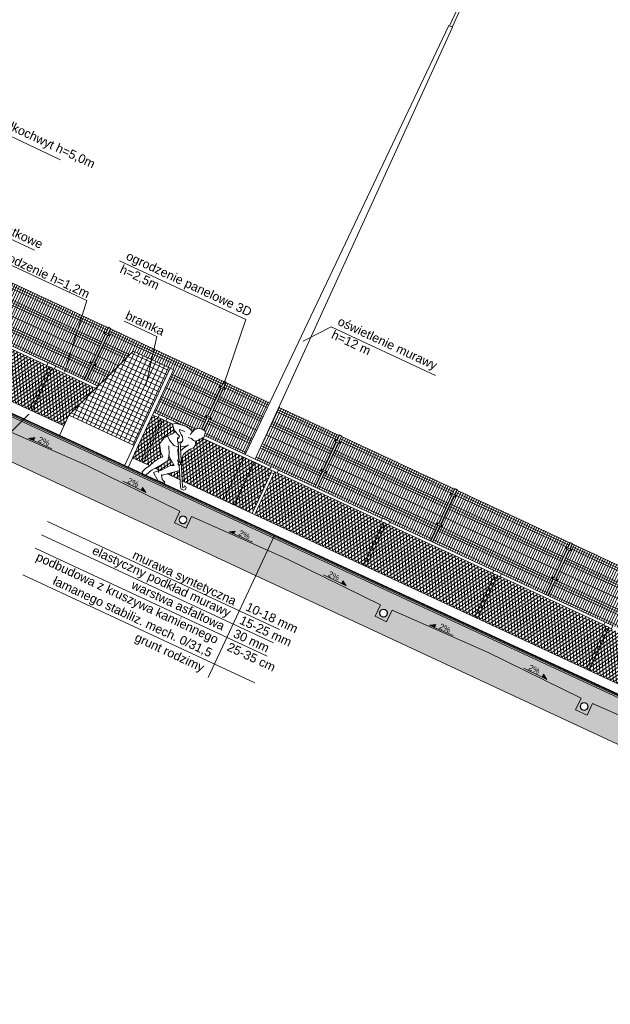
# Model space of a CAD drawing. Header units: millimetres. Extents: x 1962 to 3194, y -795 to -219.
# Tile 83 of 256: x 2258 to 2270, y -391 to -371. Entities that reach past the tile are written whole.
import ezdxf

# ---------------------------------------------------------------- set-up
doc = ezdxf.new("R2010")
doc.units = ezdxf.units.MM
doc.layers.get('0').update_dxf_attribs({"lineweight": 5})
for name, color, linetype, lineweight in [('A_boisko reflektory', 74, 'Continuous', 9), ('A_flagi przekrojowe', 92, 'Continuous', 9), ('A_hatch przekroje', 125, 'Continuous', 9), ('A_koty wysokośc.', 53, 'Continuous', 9), ('A_ludzie', 53, 'Continuous', 9), ('A_ogrodzenie 1_2m', 34, 'Continuous', 9), ('A_ogrodzenie 2_4m', 45, 'Continuous', 9), ('A_przekrojowe', 42, 'Continuous', 9), ('A_widok', 142, 'Continuous', 9)]:
    doc.layers.add(name, color=color, linetype=linetype, lineweight=lineweight)
doc.styles.get("Standard").update_dxf_attribs({"font": 'arial.ttf'})
pattern_1 = [(60, (-2727.07416, 476.21527), (-0.0549926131, 0.03175), []), (120, (-2727.07416, 476.21527), (-0.0549926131, -0.03175), [])]

# ---------------------------------------------------------------- blocks, each defined once
blk = doc.blocks.new('zw$82A4')
at = {"layer": 'A_boisko reflektory'}
for p, q in [((-0.893, 12.574), (-0.33, 12.574)), ((-0.893, 12.524), (-0.893, 12.574)), ((-0.893, 12.524), (-0.33, 12.524)), ((-0.893, 12.524), (-0.394, 11.75)), ((-0.802, 12.454), (-0.342, 12.454)), ((-0.802, 12.454), (-0.375, 11.793)), ((-0.162, 11.793), (-0.342, 12.454)), ((-0.119, 11.801), (-0.33, 12.574)), ((-0.33, 12.524), (-0.33, 12.574)), ((-0.119, 11.75), (-0.33, 12.524)), ((0.119, 11.801), (0.33, 12.574)), ((0.119, 11.75), (0.33, 12.524)), ((0.162, 11.793), (0.342, 12.454)), ((0.893, 12.574), (0.33, 12.574)), ((0.33, 12.524), (0.33, 12.574)), ((0.893, 12.524), (0.33, 12.524)), ((0.802, 12.454), (0.342, 12.454)), ((0.802, 12.454), (0.375, 11.793)), ((0.893, 12.524), (0.394, 11.75)), ((0.893, 12.524), (0.893, 12.574)), ((-0.03, 11.849), (0.03, 11.849)), ((-0.03, 11.849), (-0.03, 11.712)), ((0.03, 11.849), (0.03, 11.712)), ((-0.394, 11.75), (-0.119, 11.75)), ((-0.375, 11.793), (-0.162, 11.793)), ((-0.183, 11.662), (-0.223, 11.75)), ((0.181, 11.662), (-0.183, 11.662)), ((-0.151, 11.712), (-0.168, 11.75)), ((0.151, 11.712), (-0.151, 11.712)), ((-0.119, 11.75), (-0.119, 11.801)), ((-0.03, 11.662), (-0.03, 10.849)), ((0, 11.712), (0, 11.662)), ((0.03, 11.662), (0.03, 10.849)), ((0.119, 11.75), (0.119, 11.801)), ((0.394, 11.75), (0.119, 11.75)), ((0.151, 11.712), (0.168, 11.75)), ((0.375, 11.793), (0.162, 11.793)), ((0.183, 11.662), (0.223, 11.75)), ((-0.113, 1.19), (-0.04, 10.849)), ((-0.04, 10.849), (0.04, 10.849)), ((0.113, 1.19), (0.04, 10.849)), ((-0.119, 0.166), (-0.114, 1.13)), ((0.119, 0.166), (0.114, 1.13))]:
    blk.add_line(p, q, dxfattribs=at)
for centre, radius, start, end in [((0, 11.781), 0.0744, 66.2061, 113.7939), ((-0.182, 11.697), 0.0348, 268.7223, 25.8045), ((0.182, 11.697), 0.0348, 154.1955, 271.2777)]:
    blk.add_arc(centre, radius, start, end, dxfattribs=at)
blk = doc.blocks.new('zw$572')
at = {"layer": 'A_koty wysokośc.'}
h = blk.add_hatch(color=256, dxfattribs=at)
h.dxf.hatch_style = 1
h.paths.add_polyline_path([(0.12, 0.072), (0, 0), (0.12, 0)])
blk.add_line((0.12, 0), (0.578, 0), dxfattribs=at)
blk.add_lwpolyline([(0.12, 0), (0.12, 0.072), (0, 0), (0.12, 0)], close=True, dxfattribs=at)
blk = doc.blocks.new('zw$5246')
at = {"layer": 'A_ogrodzenie 2_4m'}
blk.add_lwpolyline([(-0.095, 0.015), (0.015, 0.015), (0.015, -0.015), (-0.095, -0.015), (-0.095, 0.015)], dxfattribs=at)
for centre in [(-0.085, 0), (0.005, 0)]:
    blk.add_circle(centre, 0.006, dxfattribs=at)
blk = doc.blocks.new('zw$874D')
at = {"layer": 'A_ogrodzenie 2_4m'}
for p, q in [((0.07, -1.169), (0.07, 0)), ((0.12, -1.169), (0.12, 0)), ((0.17, -1.169), (0.17, 0)), ((0.22, -1.169), (0.22, 0)), ((0.27, -1.169), (0.27, 0)), ((0.32, -1.169), (0.32, 0)), ((0.42, -1.169), (0.42, 0)), ((0.52, -1.169), (0.52, 0)), ((0.57, -1.169), (0.57, 0)), ((0.03, -0.12), (0.03, 0)), ((0.03, -0.01), (2.56, -0.01)), ((0.03, -0.06), (2.56, -0.06)), ((0.03, -0.11), (2.56, -0.11)), ((0.03, -0.78), (0.03, -0.15)), ((0.37, -1.169), (0.37, 0)), ((0.47, -1.169), (0.47, 0)), ((0.62, -1.169), (0.62, 0)), ((0.67, -1.169), (0.67, 0)), ((0.72, -1.169), (0.72, 0)), ((0.77, -1.169), (0.77, 0)), ((0.82, -1.169), (0.82, 0)), ((0.87, -1.169), (0.87, 0)), ((0.92, -1.169), (0.92, 0)), ((0.97, -1.169), (0.97, 0)), ((1.02, -1.169), (1.02, 0)), ((1.07, -1.169), (1.07, 0)), ((1.12, -1.169), (1.12, 0)), ((1.17, -1.169), (1.17, 0)), ((1.22, -1.169), (1.22, 0)), ((1.27, -1.169), (1.27, 0)), ((1.32, -1.169), (1.32, 0)), ((1.37, -1.169), (1.37, 0)), ((1.42, -1.169), (1.42, 0)), ((1.47, -1.169), (1.47, 0)), ((1.52, -1.164), (1.52, 0)), ((1.57, -1.164), (1.57, 0)), ((1.62, -1.164), (1.62, 0)), ((1.67, -1.169), (1.67, 0)), ((1.72, -1.169), (1.72, 0)), ((1.77, -1.164), (1.77, 0)), ((1.82, -1.164), (1.82, 0)), ((1.87, -1.164), (1.87, 0)), ((1.92, -1.164), (1.92, 0)), ((1.97, -1.169), (1.97, 0)), ((2.02, -1.169), (2.02, 0)), ((2.07, -1.169), (2.07, 0)), ((2.12, -1.169), (2.12, 0)), ((2.17, -1.169), (2.17, 0)), ((2.22, -1.169), (2.22, 0)), ((2.27, -1.169), (2.27, 0)), ((2.32, -1.169), (2.32, 0)), ((2.37, -1.169), (2.37, 0)), ((2.42, -1.169), (2.42, 0)), ((2.47, -1.169), (2.47, 0)), ((2.52, -1.169), (2.52, 0)), ((2.56, -0.12), (2.56, 0)), ((2.56, -0.78), (2.56, -0.15)), ((0.03, -0.32), (2.56, -0.32)), ((0.03, -0.37), (2.56, -0.37)), ((0.03, -0.42), (2.56, -0.42)), ((0.03, -0.62), (2.56, -0.62)), ((0.03, -1.169), (0.03, -0.81)), ((0.03, -0.82), (2.56, -0.82)), ((0.03, -0.87), (2.56, -0.87)), ((0.03, -0.92), (2.56, -0.92)), ((2.56, -1.169), (2.56, -0.81)), ((0.03, -1.12), (2.56, -1.12))]:
    blk.add_line(p, q, dxfattribs=at)
blk.add_lwpolyline([(0.025, -0.01), (0.02, -0.01), (0.02, 0), (-0.02, 0), (-0.02, -0.01), (-0.025, -0.01), (-0.025, 0.005), (0.025, 0.005)], close=True, dxfattribs=at)
for points in [[(0.02, -0.12), (0.02, 0), (-0.02, 0), (-0.02, -0.12)], [(-0.02, -0.15), (-0.02, -0.78)], [(0.02, -0.78), (0.02, -0.15)], [(-0.02, -0.81), (-0.02, -1.169)], [(0.02, -1.169), (0.02, -0.81)]]:
    blk.add_lwpolyline(points, dxfattribs=at)
at = {"layer": 'A_ogrodzenie 2_4m', "xscale": -1, "rotation": 179.9999999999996}
blk.add_blockref('zw$5246', (0.04, -0.135), dxfattribs=at)
at = {"layer": 'A_ogrodzenie 2_4m', "rotation": 359.9999999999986}
blk.add_blockref('zw$5246', (0.04, -0.795), dxfattribs=at)
blk = doc.blocks.new('zw$C250')
at = {"layer": 'A_ludzie'}
for p, q in [((-0.545, 0.511), (-0.506, 0.56)), ((-0.506, 0.56), (-0.499, 0.532))]:
    blk.add_line(p, q, dxfattribs=at)
for points in [[(-0.66, 1.341), (-0.724, 1.326), (-0.75, 1.213), (-0.708, 1.141), (-0.684, 1.134), (-0.676, 1.089), (-0.652, 1.09), (-0.62, 1.056), (-0.58, 1.057), (-0.53, 1.077), (-0.459, 1.062)], [(-0.66, 1.341), (-0.569, 1.33), (-0.51, 1.262), (-0.488, 1.21), (-0.471, 1.141)], [(-0.5, 1.205), (-0.405, 1.244), (-0.32, 1.256), (-0.097, 1.221), (-0.056, 1.172), (-0.148, 1.073), (-0.285, 1.016), (-0.289, 0.978), (-0.276, 0.953), (-0.302, 0.893), (-0.376, 0.911), (-0.388, 0.967), (-0.348, 1.038), (-0.301, 1.063), (-0.233, 1.126), (-0.232, 1.139), (-0.346, 1.147)], [(-0.62, 1.056), (-0.66, 1.003), (-0.649, 0.931), (-0.589, 0.86), (-0.519, 0.73), (-0.518, 0.628), (-0.556, 0.567), (-0.55, 0.538)], [(-0.178, 1.077), (-0.138, 0.999), (-0.062, 0.918), (-0.14, 0.854), (-0.264, 0.795), (-0.352, 0.808), (-0.357, 0.81)], [(-0.345, 0.923), (-0.779, 0.108), (-0.8, 0.1), (-0.811, 0.112), (-0.81, 0.141), (-0.828, 0.149), (-0.853, 0.125), (-0.857, 0.085), (-0.83, 0.058), (-0.776, 0.055), (-0.742, 0.086), (-0.537, 0.472)], [(-0.436, 0.753), (-0.465, 0.82), (-0.528, 0.932)], [(-0.396, 0.828), (-0.413, 0.836), (-0.514, 0.903)], [(-0.501, 0.538), (-0.311, 0.896)], [(-0.352, 0.808), (-0.39, 0.726), (-0.411, 0.697)], [(-0.062, 0.918), (-0.02, 0.855), (0.013, 0.707), (-0.086, 0.553), (-0.155, 0.493), (-0.098, 0.426), (-0.035, 0.319), (0.014, 0.204), (0.061, 0.139), (0.093, 0.035), (0.058, -0.001), (0, 0), (-0.039, 0.103), (-0.072, 0.163), (-0.205, 0.343), (-0.286, 0.461), (-0.254, 0.59), (-0.174, 0.743)], [(-0.278, 0.957), (-0.265, 0.981)], [(-0.545, 0.511), (-0.536, 0.47), (-0.496, 0.495), (-0.499, 0.532), (-0.462, 0.554), (-0.461, 0.599), (-0.411, 0.695), (-0.414, 0.703)], [(-0.195, 0.179), (-0.251, 0.235), (-0.357, 0.386), (-0.444, 0.428), (-0.343, 0.505), (-0.25, 0.57)], [(-0.583, 0.385), (-0.51, 0.317), (-0.284, 0.135)], [(-0.286, 0.152), (-0.342, 0.067), (-0.414, 0.043), (-0.407, 0.016), (-0.27, 0.013), (-0.121, 0.12), (-0.198, 0.202), (-0.212, 0.167)]]:
    blk.add_lwpolyline(points, dxfattribs=at)
blk = doc.blocks.new('zw$607D')
at = {"layer": 'A_hatch przekroje'}
h = blk.add_hatch(dxfattribs=at)
h.set_pattern_fill('LINE', color=256, scale=0.005, angle=114.9782, style=2)
h.set_pattern_definition([(90, (-163.449078, -3.115186), (-0.015875, -1e-15), [])])
h.paths.add_polyline_path([(-24.269, 0.34), (-24.269, 0.355), (-54.769, 0.416), (-95.169, 0.416), (-125.669, 0.355), (-125.669, 0.34), (-95.169, 0.401), (-54.769, 0.401)])
h = blk.add_hatch(color=251, dxfattribs=at)
h.dxf.hatch_style = 2
h.paths.add_polyline_path([(-24.269, 0.34), (-24.269, 0.32), (-54.769, 0.381), (-95.169, 0.381), (-125.669, 0.32), (-125.669, 0.34), (-95.169, 0.401), (-54.769, 0.401)])
h = blk.add_hatch(dxfattribs=at)
h.set_pattern_fill('EARTH2', color=256, scale=0.03, angle=69.9782, style=2)
h.set_pattern_definition([(225, (-78.4693, 4.5083), (1e-16, -1.077631), [0.3429, -0.4191]), (225, (-78.2268, 4.2658), (1e-16, -1.077631), [0.3429, -0.4191]), (225, (-78.2861, 4.3251), (1e-16, -1.077631), [0.35052, -0.41148]), (225, (-78.34535, 4.3843), (1e-16, -1.077631), [0.35052, -0.41148]), (225, (-78.4046, 4.4436), (1e-16, -1.077631), [0.35052, -0.41148]), (225, (-78.4046, 4.9824), (1e-16, -1.077631), [0.3429, -0.4191]), (225, (-78.34535, 4.92315), (1e-16, -1.077631), [0.3429, -0.4191]), (225, (-78.2861, 4.8639), (1e-16, -1.077631), [0.3429, -0.4191]), (225, (-78.2268, 4.8046), (1e-16, -1.077631), [0.3429, -0.4191]), (225, (-78.4693, 5.0471), (1e-16, -1.077631), [0.3429, -0.4191]), (315, (-78.98654, 4.5298), (1.077631, 0), [0.3429, -0.4191]), (315, (-78.7387, 4.7777), (1.077631, 0), [0.3429, -0.4191]), (315, (-78.80334, 4.713), (1.077631, 0), [0.3429, -0.4191]), (315, (-78.8626, 4.65374), (1.077631, 0), [0.3429, -0.4191]), (315, (-78.9219, 4.5945), (1.077631, 0), [0.3429, -0.4191]), (315, (-78.3831, 4.5945), (1.077631, 0), [0.35052, -0.41148]), (315, (-78.3238, 4.65374), (1.077631, 0), [0.35052, -0.41148]), (315, (-78.2645, 4.713), (1.077631, 0), [0.35052, -0.41148]), (315, (-78.1999, 4.7777), (1.077631, 0), [0.3429, -0.4191]), (315, (-78.4423, 4.5352), (1.077631, 0), [0.3429, -0.4191])])
h.paths.add_polyline_path([(-131.381, -0.95), (-128.549, -0.95), (-128.169, -0.671), (-127.401, -0.661), (-127.119, -0.929), (-126.319, -0.929), (-125.791, -0.54), (-24.028, -0.54), (-23.619, -0.929), (-22.819, -0.929), (-22.474, -0.674), (-5.389, -1.01), (-4.884, -0.5), (-0.615, -0.5), (-0.12, 0), (-5.989, 0), (-5.989, 0.02), (-6.069, 0.02), (-6.069, -0.03), (-6.269, -0.03), (-6.269, -0.11), (-6.069, -0.11), (-6.069, -0.16), (-6.069, -0.28), (-6.098, -0.299), (-6.109, -0.36), (-5.889, -0.36), (-5.889, -0.5), (-6.258, -0.5), (-24.369, -0.137), (-24.369, -0.04), (-24.109, -0.04), (-24.109, 0.09), (-24.209, 0.24), (-24.209, 0.34), (-24.269, 0.34), (-24.269, 0.24), (-24.369, 0.09), (-24.369, 0.047), (-26.825, -0.004), (-26.825, -0.264), (-27.085, -0.264), (-27.085, -0.004), (-30.312, 0.063), (-33.538, -0.004), (-33.538, -0.264), (-33.798, -0.264), (-33.798, -0.004), (-35.918, 0.04), (-38.038, -0.004), (-38.038, -0.264), (-38.298, -0.264), (-38.298, -0.004), (-40.418, 0.04), (-42.538, -0.004), (-42.538, -0.264), (-42.798, -0.264), (-42.798, -0.004), (-44.918, 0.04), (-47.038, -0.004), (-47.038, -0.264), (-47.298, -0.264), (-47.298, -0.004), (-49.418, 0.04), (-51.538, -0.004), (-51.538, -0.264), (-51.798, -0.264), (-51.798, -0.004), (-53.918, 0.04), (-56.038, -0.004), (-56.038, -0.264), (-56.298, -0.264), (-56.298, -0.004), (-58.418, 0.04), (-60.538, -0.004), (-60.538, -0.264), (-60.798, -0.264), (-60.798, -0.004), (-62.918, 0.04), (-65.038, -0.004), (-65.038, -0.264), (-65.298, -0.264), (-65.298, -0.004), (-67.418, 0.04), (-69.538, -0.004), (-69.538, -0.264), (-69.798, -0.264), (-69.798, -0.004), (-71.918, 0.04), (-74.038, -0.004), (-74.038, -0.264), (-74.298, -0.264), (-74.298, -0.004), (-76.418, 0.04), (-78.538, -0.004), (-78.538, -0.264), (-78.798, -0.264), (-78.798, -0.004), (-80.918, 0.04), (-83.038, -0.004), (-83.038, -0.264), (-83.298, -0.264), (-83.298, -0.004), (-85.418, 0.04), (-87.538, -0.004), (-87.538, -0.264), (-87.798, -0.264), (-87.798, -0.004), (-89.918, 0.04), (-92.038, -0.004), (-92.038, -0.264), (-92.298, -0.264), (-92.298, -0.004), (-94.418, 0.04), (-96.538, -0.004), (-96.538, -0.264), (-96.798, -0.264), (-96.798, -0.004), (-98.918, 0.04), (-101.038, -0.004), (-101.038, -0.264), (-101.298, -0.264), (-101.298, -0.004), (-103.418, 0.04), (-105.538, -0.004), (-105.538, -0.264), (-105.798, -0.264), (-105.798, -0.004), (-107.918, 0.04), (-110.038, -0.004), (-110.038, -0.264), (-110.298, -0.264), (-110.298, -0.004), (-112.418, 0.04), (-114.538, -0.004), (-114.538, -0.264), (-114.798, -0.264), (-114.798, -0.004), (-116.918, 0.04), (-119.038, -0.004), (-119.038, -0.264), (-119.298, -0.264), (-119.298, -0.004), (-121.418, 0.04), (-123.538, -0.004), (-123.538, -0.264), (-123.798, -0.264), (-123.798, -0.004), (-125.569, 0.033), (-125.569, 0.09), (-125.669, 0.24), (-125.669, 0.34), (-125.729, 0.34), (-125.729, 0.24), (-125.829, 0.09), (-125.829, 0.038), (-125.829, -0.04), (-125.569, -0.04), (-125.569, -0.137), (-128.149, -0.183), (-128.149, -0.08), (-127.929, -0.08), (-127.941, -0.019), (-127.969, 0), (-127.969, 0.3), (-128.049, 0.3), (-128.049, 0.27), (-132.649, 0.27)])
h.paths.add_polyline_path([(-128.149, -0.08), (-128.109, 0.2), (-128.049, 0.2), (-128.049, 0), (-128.049, -0.019), (-127.941, -0.019), (-127.929, -0.08)], flags=16)
h = blk.add_hatch(dxfattribs=at)
h.set_pattern_fill('CONC', color=256, scale=0.005, angle=324.9782, style=2)
h.set_pattern_definition([(300, (-163.31836, -3.17903), (0.10998523, 0.0635), [0, -0.127]), (300, (-163.35622, -3.20236), (0.10998523, 0.0635), [0, -0.127]), (300, (-163.29493, -3.17137), (0.10998523, 0.0635), [0, -0.127]), (278.1986, (-163.36204, -3.13386), (0.080514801, -0.393455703), [0.01367828, -0.67023767]), (156.8699, (-163.36009, -3.147398), (0.410470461, -0.202955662), [0.00635, -0.62865]), (70.6013, (-163.36593, -3.144904), (-0.342411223, -0.9309261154), [0.01170876, -1.15917332]), (146.5651, (-163.400083, -3.11623), (-0.173485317, 0.04648505), [0.00283985, -0.28114079]), (266.3099, (-163.402453, -3.114664), (0.017014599, -0.283470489), [0.00457911, -0.45332599]), (48.4349, (-163.402748, -3.119233), (0.156470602, 0.236985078), [0.00401612, -0.39759318]), (165, (-163.37044, -3.19297), (-0.10998526, -0.06350002), [0.0053881, -0.17421695]), (300, (-163.37565, -3.19157), (0.17348523, -0.04648523), [0.00762, -0.11938]), (75, (-163.37184, -3.19817), (-0.06350002, 0.10998526), [0.0053881, -0.17421695]), (191.5651, (-163.30767, -3.13913), (0.283470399, 0.017014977), [0.00401612, -0.39759318]), (300, (-163.3116, -3.13994), (0.17348523, -0.04648523), [0.00635, -0.12065]), (83.1301, (-163.30843, -3.145435), (0.0294704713, 0.4569556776), [0.00635, -0.62865]), (153.6901, (-163.340226, -3.080204), (0.236985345, -0.156470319), [0.00457911, -0.45332599]), (281.5651, (-163.34433, -3.078174), (-0.017014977, 0.283470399), [0.00803224, -0.39357706]), (66.8699, (-163.34272, -3.086043), (-0.202955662, -0.410470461), [0.00635, -0.62865]), (300, (-163.32621, -3.11464), (0.10998523, 0.0635), [0, -0.127]), (300, (-163.37195, -3.10145), (0.10998523, 0.0635), [0, -0.127]), (300, (-163.39487, -3.15574), (0.10998523, 0.0635), [0, -0.127]), (300, (-163.34363, -3.16576), (0.10998523, 0.0635), [0, -0.127]), (300, (-163.34334, -3.12306), (0.10998523, 0.0635), [0, -0.127]), (300, (-163.35401, -3.09696), (0.10998523, 0.0635), [0, -0.127]), (300, (-163.3549, -3.11067), (0.10998523, 0.0635), [0, -0.127]), (300, (-163.38383, -3.12151), (0.10998523, 0.0635), [0, -0.127]), (300, (-163.39467, -3.09258), (0.10998523, 0.0635), [0, -0.127]), (300, (-163.36874, -3.07907), (0.10998523, 0.0635), [0, -0.127]), (300, (-163.34645, -3.0618), (0.10998523, 0.0635), [0, -0.127]), (300, (-163.32237, -3.09336), (0.10998523, 0.0635), [0, -0.127]), (300, (-163.304, -3.11501), (0.10998523, 0.0635), [0, -0.127]), (300, (-163.28617, -3.15605), (0.10998523, 0.0635), [0, -0.127]), (300, (-163.33551, -3.14934), (0.10998523, 0.0635), [0, -0.127]), (300, (-163.32206, -3.12691), (0.10998523, 0.0635), [0, -0.127]), (300, (-163.36977, -3.16619), (0.10998523, 0.0635), [0, -0.127]), (300, (-163.39432, -3.13637), (0.10998523, 0.0635), [0, -0.127]), (300, (-163.39947, -3.18333), (0.10998523, 0.0635), [0, -0.127]), (300, (-163.41383, -3.14323), (0.10998523, 0.0635), [0, -0.127]), (300, (-163.43744, -3.10994), (0.10998523, 0.0635), [0, -0.127]), (300, (-163.43532, -3.12631), (0.10998523, 0.0635), [0, -0.127]), (300, (-163.41929, -3.11852), (0.10998523, 0.0635), [0, -0.127]), (300, (-163.39434, -3.20237), (0.10998523, 0.0635), [0, -0.127]), (300, (-163.34163, -3.18953), (0.10998523, 0.0635), [0, -0.127]), (300, (-163.31181, -3.16498), (0.10998523, 0.0635), [0, -0.127]), (300, (-163.42021, -3.16011), (0.10998523, 0.0635), [0, -0.127])])
h.paths.add_polyline_path([(-24.269, 0.29), (-24.269, 0.32), (-54.769, 0.381), (-95.169, 0.381), (-125.669, 0.32), (-125.669, 0.29), (-95.169, 0.351), (-54.769, 0.351)])
h = blk.add_hatch(dxfattribs=at)
h.set_pattern_fill('CONCRE', color=256, scale=0.008, angle=245.0218, style=2)
h.set_pattern_definition([(220.0436, (-78.46928, 3.991), (-0.0248279, -0.28629365), [0.0254, -0.1778]), (310.0436, (-78.46928, 3.991), (0.28629365, -0.0248279), [0.0254, -0.1778]), (355.0436, (-78.48872, 3.97466), (0.15556077, 0.1307329), [0.035921, -0.2514472]), (220.0436, (-78.41518, 3.88716), (-0.0248279, -0.28629365), [0.0254, -0.1778]), (265.0436, (-78.43308, 3.88871), (0.1307329, -0.15556077), [0.0179605, -0.2694077]), (355.0436, (-78.43308, 3.88871), (0.15556077, 0.1307329), [0.0179605, -0.2694077]), (220.0436, (-78.44084, 3.79924), (-0.0248279, -0.28629365), [0.035921, -0.167279]), (265.0436, (-78.44084, 3.79924), (0.1307329, -0.15556077), [0.0254, -0.2619682]), (355.0436, (-78.46834, 3.77613), (0.15556077, 0.1307329), [0.0254, -0.2619682]), (310.0436, (-78.54354, 3.86223), (0.28629365, -0.0248279), [0.0254, -0.1778]), (265.0436, (-78.54354, 3.86223), (0.1307329, -0.15556077), [0.0179605, -0.2694077]), (355.0436, (-78.5451, 3.84434), (0.15556077, 0.1307329), [0.0179605, -0.2694077]), (220.0436, (-78.45604, 3.93577), (-0.0248279, -0.28629365), [0.0127, -0.17018]), (220.0436, (-78.54003, 3.79883), (-0.0248279, -0.28629365), [0.0127, -0.17018]), (310.0436, (-78.47507, 3.82024), (0.28629365, -0.0248279), [0.0127, -0.17018]), (355.0436, (-78.56805, 3.8914), (0.15556077, 0.1307329), [0.0179605, -0.2694077]), (355.0436, (-78.41012, 3.84165), (0.15556077, 0.1307329), [0.0179605, -0.2694077]), (265.0436, (-78.4993, 3.87868), (0.1307329, -0.15556077), [0.0179605, -0.2694077]), (310.0436, (-78.5064, 3.92662), (0.28629365, -0.0248279), [0.003175, -0.200025]), (310.0436, (-78.45855, 3.85486), (0.28629365, -0.0248279), [0.003175, -0.200025]), (310.0436, (-78.509, 3.76684), (0.28629365, -0.0248279), [0.003175, -0.200025]), (310.0436, (-78.58088, 3.84744), (0.28629365, -0.0248279), [0.003175, -0.200025])])
h.paths.add_polyline_path([(-125.669, 0.24), (-125.669, 0.29), (-95.169, 0.351), (-54.769, 0.351), (-24.269, 0.29), (-24.269, 0.24), (-24.369, 0.09), (-24.369, 0.047), (-26.825, -0.004), (-26.825, -0.264), (-27.085, -0.264), (-27.085, -0.004), (-30.312, 0.063), (-33.538, -0.004), (-33.538, -0.264), (-33.798, -0.264), (-33.798, -0.004), (-35.918, 0.04), (-38.038, -0.004), (-38.038, -0.264), (-38.298, -0.264), (-38.298, -0.004), (-40.418, 0.04), (-42.538, -0.004), (-42.538, -0.264), (-42.798, -0.264), (-42.798, -0.004), (-44.918, 0.04), (-47.038, -0.004), (-47.038, -0.264), (-47.298, -0.264), (-47.298, -0.004), (-49.418, 0.04), (-51.538, -0.004), (-51.538, -0.264), (-51.798, -0.264), (-51.798, -0.004), (-53.918, 0.04), (-56.038, -0.004), (-56.038, -0.264), (-56.298, -0.264), (-56.298, -0.004), (-58.418, 0.04), (-60.538, -0.004), (-60.538, -0.264), (-60.798, -0.264), (-60.798, -0.004), (-62.918, 0.04), (-65.038, -0.004), (-65.038, -0.264), (-65.298, -0.264), (-65.298, -0.004), (-67.418, 0.04), (-69.538, -0.004), (-69.538, -0.264), (-69.798, -0.264), (-69.798, -0.004), (-71.918, 0.04), (-74.038, -0.004), (-74.038, -0.264), (-74.298, -0.264), (-74.298, -0.004), (-76.418, 0.04), (-78.538, -0.004), (-78.538, -0.264), (-78.798, -0.264), (-78.798, -0.004), (-80.918, 0.04), (-83.038, -0.004), (-83.038, -0.264), (-83.298, -0.264), (-83.298, -0.004), (-85.418, 0.04), (-87.538, -0.004), (-87.538, -0.264), (-87.798, -0.264), (-87.798, -0.004), (-89.918, 0.04), (-92.038, -0.004), (-92.038, -0.264), (-92.298, -0.264), (-92.298, -0.004), (-94.418, 0.04), (-96.538, -0.004), (-96.538, -0.264), (-96.798, -0.264), (-96.798, -0.004), (-98.918, 0.04), (-101.038, -0.004), (-101.038, -0.264), (-101.298, -0.264), (-101.298, -0.004), (-103.418, 0.04), (-105.538, -0.004), (-105.538, -0.264), (-105.798, -0.264), (-105.798, -0.004), (-107.918, 0.04), (-110.038, -0.004), (-110.038, -0.264), (-110.298, -0.264), (-110.298, -0.004), (-112.418, 0.04), (-114.538, -0.004), (-114.538, -0.264), (-114.798, -0.264), (-114.798, -0.004), (-116.918, 0.04), (-119.038, -0.004), (-119.038, -0.264), (-119.298, -0.264), (-119.298, -0.004), (-121.418, 0.04), (-123.538, -0.004), (-123.538, -0.264), (-123.798, -0.264), (-123.798, -0.004), (-125.569, 0.033), (-125.569, 0.09)])
h.paths.add_polyline_path([(-65.096, -0.1, 1), (-65.241, -0.168, 1)], flags=16)
edge = h.paths.add_edge_path()
edge.add_arc((-26.955, -0.134), 0.08, 24.9782, 384.9782)
edge = h.paths.add_edge_path()
edge.add_arc((-33.668, -0.134), 0.08, 24.9782, 384.9782)
edge = h.paths.add_edge_path()
edge.add_arc((-38.168, -0.134), 0.08, 24.9782, 384.9782)
edge = h.paths.add_edge_path()
edge.add_arc((-42.668, -0.134), 0.08, 24.9782, 384.9782)
edge = h.paths.add_edge_path()
edge.add_arc((-47.168, -0.134), 0.08, 24.9782, 384.9782)
edge = h.paths.add_edge_path()
edge.add_arc((-51.668, -0.134), 0.08, 24.9782, 384.9782)
edge = h.paths.add_edge_path()
edge.add_arc((-56.168, -0.134), 0.08, 24.9782, 384.9782)
edge = h.paths.add_edge_path()
edge.add_arc((-60.668, -0.134), 0.08, 24.9782, 384.9782)
edge = h.paths.add_edge_path()
edge.add_arc((-65.168, -0.134), 0.08, 24.9782, 384.9782)
edge = h.paths.add_edge_path()
edge.add_arc((-69.668, -0.134), 0.08, 24.9782, 384.9782)
edge = h.paths.add_edge_path()
edge.add_arc((-74.168, -0.134), 0.08, 24.9782, 384.9782)
edge = h.paths.add_edge_path()
edge.add_arc((-78.668, -0.134), 0.08, 24.9782, 384.9782)
edge = h.paths.add_edge_path()
edge.add_arc((-83.168, -0.134), 0.08, 24.9782, 384.9782)
edge = h.paths.add_edge_path()
edge.add_arc((-87.668, -0.134), 0.08, 24.9782, 384.9782)
edge = h.paths.add_edge_path()
edge.add_arc((-92.168, -0.134), 0.08, 24.9782, 384.9782)
edge = h.paths.add_edge_path()
edge.add_arc((-96.668, -0.134), 0.08, 24.9782, 384.9782)
edge = h.paths.add_edge_path()
edge.add_arc((-101.168, -0.134), 0.08, 24.9782, 384.9782)
edge = h.paths.add_edge_path()
edge.add_arc((-105.668, -0.134), 0.08, 24.9782, 384.9782)
edge = h.paths.add_edge_path()
edge.add_arc((-110.168, -0.134), 0.08, 24.9782, 384.9782)
edge = h.paths.add_edge_path()
edge.add_arc((-114.668, -0.134), 0.08, 24.9782, 384.9782)
edge = h.paths.add_edge_path()
edge.add_arc((-119.168, -0.134), 0.08, 24.9782, 384.9782)
edge = h.paths.add_edge_path()
edge.add_arc((-123.668, -0.134), 0.08, 24.9782, 384.9782)
at = {"layer": 'A_ogrodzenie 1_2m'}
h = blk.add_hatch(dxfattribs=at)
h.set_pattern_fill('DIAMONDS', color=256, scale=0.02, style=2)
h.set_pattern_definition(pattern_1)
h.paths.add_polyline_path([(-122.169, 0.817), (-122.169, 0.577), (-126.659, 0.577), (-126.689, 1.531), (-121.906, 1.531)])
h.paths.add_polyline_path([(-120.632, 1.531), (-120.379, 1.531), (-120.379, 0.577), (-120.632, 0.577)])
h = blk.add_hatch(dxfattribs=at)
h.set_pattern_fill('DIAMONDS', color=256, scale=0.02, style=2)
h.set_pattern_definition(pattern_1)
h.paths.add_polyline_path([(-117.879, 1.531), (-92.879, 1.531), (-92.879, 0.577), (-117.879, 0.577)])
at = {"layer": 'A_widok'}
h = blk.add_hatch(dxfattribs=at)
h.set_pattern_fill('NET', color=256, scale=0.03, angle=294.9782, style=2)
h.set_pattern_definition([(270, (-163.44908, -3.54268), (0.09525, 4e-15), []), (3e-12, (-163.44908, -3.54268), (-4e-15, 0.09525), [])])
h.paths.add_polyline_path([(-120.707, 0.817), (-120.707, 2.547), (-121.532, 2.547), (-122.169, 0.817)])
at = {"layer": 'A_flagi przekrojowe'}
for p, q in [((-117.345, 0.359), (-117.345, -2.827)), ((-116.445, -1.327), (-121.65, -1.327)), ((-116.445, -1.627), (-121.65, -1.627)), ((-116.445, -1.927), (-121.65, -1.927)), ((-116.445, -2.527), (-121.65, -2.527))]:
    blk.add_line(p, q, dxfattribs=at)
for points in [[(-124.517, 5.454), (-125.965, 5.454), (-126.17, 5.268)], [(-118.484, 4.192), (-118.091, 4.696), (-115.75, 4.696)], [(-119.582, 2.716), (-119.732, 4.096), (-122.563, 4.096)], [(-124.218, 3.56), (-126.444, 3.56), (-126.701, 3.166)], [(-122.619, 1.573), (-122.823, 3.08), (-125.059, 3.08)], [(-121.009, 2.021), (-121.222, 3.021), (-121.955, 3.021)], [(-122.92, 0.489), (-123.393, -0.802), (-125.285, -0.802)]]:
    blk.add_lwpolyline(points, dxfattribs=at)
at = {"layer": 'A_hatch przekroje'}
blk.add_line((-95.169, 0.416), (-125.669, 0.355), dxfattribs=at)
blk.add_lwpolyline([(-132.649, 0.27), (-131.381, -0.95), (-128.549, -0.95), (-128.169, -0.671), (-127.401, -0.661), (-127.119, -0.929), (-126.319, -0.929), (-125.791, -0.54), (-24.028, -0.54), (-23.619, -0.929), (-22.819, -0.929), (-22.474, -0.674), (-5.389, -1.01), (-4.884, -0.5), (-0.615, -0.5), (-0.12, 0)], dxfattribs=at)
at = {"layer": 'A_ogrodzenie 1_2m'}
for p, q in [((-125.334, 1.601), (-123.004, 1.601)), ((-125.334, 1.541), (-123.004, 1.541)), ((-122.949, 0.577), (-122.949, 1.491)), ((-122.889, 0.577), (-122.889, 1.491)), ((-122.834, 1.601), (-121.88, 1.601)), ((-122.834, 1.541), (-121.902, 1.541)), ((-120.632, 1.601), (-120.504, 1.601)), ((-120.632, 1.541), (-120.504, 1.541)), ((-120.449, 0.577), (-120.449, 1.491)), ((-120.389, 0.577), (-120.389, 1.491)), ((-120.379, 1.491), (-120.356, 1.531)), ((-120.379, 1.364), (-120.283, 1.531)), ((-120.379, 1.237), (-120.21, 1.531)), ((-120.21, 1.231), (-120.379, 1.524)), ((-120.379, 1.11), (-120.154, 1.501)), ((-120.379, 0.983), (-120.108, 1.453)), ((-120.334, 1.601), (-120.021, 1.601)), ((-120.334, 1.541), (-120.177, 1.541)), ((-120.169, 1.287), (-120.31, 1.531)), ((-120.124, 1.336), (-120.236, 1.531)), ((-120.084, 1.394), (-120.133, 1.48)), ((-119.826, 1.601), (-119.738, 1.601)), ((-119.718, 0.985), (-119.403, 1.531)), ((-119.686, 0.914), (-119.33, 1.531)), ((-119.656, 0.838), (-119.256, 1.531)), ((-119.621, 0.772), (-119.183, 1.531)), ((-119.617, 1.415), (-119.61, 1.426)), ((-119.099, 0.577), (-119.597, 1.44)), ((-119.586, 0.706), (-119.11, 1.531)), ((-119.581, 1.35), (-119.476, 1.531)), ((-119.026, 0.577), (-119.555, 1.494)), ((-119.551, 0.64), (-119.036, 1.531)), ((-119.514, 0.577), (-118.963, 1.531)), ((-119.508, 1.541), (-118.004, 1.541)), ((-118.952, 0.577), (-119.503, 1.531)), ((-119.495, 1.601), (-118.004, 1.601)), ((-119.441, 0.577), (-118.89, 1.531)), ((-118.879, 0.577), (-119.43, 1.531)), ((-119.367, 0.577), (-118.816, 1.531)), ((-118.806, 0.577), (-119.357, 1.531)), ((-119.294, 0.577), (-118.743, 1.531)), ((-118.732, 0.577), (-119.283, 1.531)), ((-119.221, 0.577), (-118.67, 1.531)), ((-118.659, 0.577), (-119.21, 1.531)), ((-119.147, 0.577), (-118.596, 1.531)), ((-118.586, 0.577), (-119.137, 1.531)), ((-119.074, 0.577), (-118.523, 1.531)), ((-118.512, 0.577), (-119.063, 1.531)), ((-119.001, 0.577), (-118.45, 1.531)), ((-118.439, 0.577), (-118.99, 1.531)), ((-118.927, 0.577), (-118.376, 1.531)), ((-118.366, 0.577), (-118.917, 1.531)), ((-118.854, 0.577), (-118.303, 1.531)), ((-118.292, 0.577), (-118.843, 1.531)), ((-118.781, 0.577), (-118.23, 1.531)), ((-118.219, 0.577), (-118.77, 1.531)), ((-118.707, 0.577), (-118.156, 1.531)), ((-118.146, 0.577), (-118.697, 1.531)), ((-118.634, 0.577), (-118.083, 1.531)), ((-118.072, 0.577), (-118.623, 1.531)), ((-118.561, 0.577), (-118.01, 1.531)), ((-117.999, 0.577), (-118.55, 1.531)), ((-118.488, 0.577), (-117.959, 1.492)), ((-117.959, 0.635), (-118.477, 1.531)), ((-117.959, 0.762), (-118.403, 1.531)), ((-117.959, 0.889), (-118.33, 1.531)), ((-117.959, 1.016), (-118.257, 1.531)), ((-117.959, 1.143), (-118.183, 1.531)), ((-117.959, 1.27), (-118.11, 1.531)), ((-117.959, 1.397), (-118.037, 1.531)), ((-117.959, 1.524), (-117.963, 1.531)), ((-117.949, 0.577), (-117.949, 1.491)), ((-117.889, 0.577), (-117.889, 1.491)), ((-117.834, 1.601), (-115.504, 1.601)), ((-117.834, 1.541), (-115.504, 1.541)), ((-115.449, 0.577), (-115.449, 1.491)), ((-115.389, 0.577), (-115.389, 1.491)), ((-115.334, 1.601), (-113.004, 1.601)), ((-115.334, 1.541), (-113.004, 1.541)), ((-112.949, 0.577), (-112.949, 1.491)), ((-112.889, 0.577), (-112.889, 1.491)), ((-112.834, 1.601), (-110.504, 1.601)), ((-112.834, 1.541), (-110.504, 1.541)), ((-110.449, 0.577), (-110.449, 1.491)), ((-110.389, 0.577), (-110.389, 1.491)), ((-120.235, 1.147), (-120.379, 1.397)), ((-120.117, 0.816), (-120.379, 1.27)), ((-120.15, 1.254), (-120.148, 1.256)), ((-119.246, 0.577), (-119.631, 1.244)), ((-119.172, 0.577), (-119.589, 1.299)), ((-118.414, 0.577), (-117.959, 1.365)), ((-118.341, 0.577), (-117.959, 1.238)), ((-120.158, 0.759), (-120.379, 1.143)), ((-120.379, 0.856), (-120.249, 1.082)), ((-120.194, 0.696), (-120.379, 1.016)), ((-120.379, 0.729), (-120.216, 1.012)), ((-119.465, 0.577), (-119.721, 1.019)), ((-119.392, 0.577), (-119.705, 1.119)), ((-119.319, 0.577), (-119.67, 1.184)), ((-118.268, 0.577), (-117.959, 1.111)), ((-120.379, 0.602), (-120.177, 0.952)), ((-120.228, 0.627), (-120.379, 0.889)), ((-120.321, 0.577), (-120.135, 0.898)), ((-120.095, 0.841), (-120.086, 0.855)), ((-120.027, 0.577), (-119.871, 0.847)), ((-119.977, 0.918), (-119.975, 0.921)), ((-119.909, 0.709), (-119.964, 0.806)), ((-119.955, 0.829), (-119.923, 0.885)), ((-119.863, 0.757), (-119.946, 0.9)), ((-119.845, 0.765), (-119.82, 0.808)), ((-119.805, 0.784), (-119.818, 0.807)), ((-118.194, 0.577), (-117.959, 0.984)), ((-118.121, 0.577), (-117.959, 0.857)), ((-120.272, 0.577), (-120.379, 0.762)), ((-120.101, 0.577), (-119.989, 0.77)), ((-120.052, 0.577), (-120.085, 0.635)), ((-119.989, 0.595), (-120.044, 0.69)), ((-119.949, 0.652), (-120.004, 0.748)), ((-119.807, 0.577), (-119.766, 0.648)), ((-119.759, 0.577), (-119.789, 0.629)), ((-119.685, 0.577), (-119.739, 0.67)), ((-119.734, 0.577), (-119.647, 0.728)), ((-119.612, 0.577), (-119.691, 0.713)), ((-119.661, 0.577), (-119.611, 0.662)), ((-118.048, 0.577), (-117.959, 0.73)), ((-126.659, 0.577), (-122.169, 0.577)), ((-120.632, 0.577), (-120.248, 0.577)), ((-120.374, 0.577), (-120.379, 0.585)), ((-119.517, 0.577), (-91.811, 0.577))]:
    blk.add_line(p, q, dxfattribs=at)
for points in [[(-122.954, 1.491), (-122.884, 1.491), (-122.884, 1.536), (-122.834, 1.536), (-122.834, 1.606), (-123.004, 1.606), (-123.004, 1.536), (-122.954, 1.536)], [(-120.454, 1.491), (-120.384, 1.491), (-120.384, 1.536), (-120.334, 1.536), (-120.334, 1.606), (-120.504, 1.606), (-120.504, 1.536), (-120.454, 1.536)], [(-117.954, 1.491), (-117.884, 1.491), (-117.884, 1.536), (-117.834, 1.536), (-117.834, 1.606), (-118.004, 1.606), (-118.004, 1.536), (-117.954, 1.536)], [(-115.454, 1.491), (-115.384, 1.491), (-115.384, 1.536), (-115.334, 1.536), (-115.334, 1.606), (-115.504, 1.606), (-115.504, 1.536), (-115.454, 1.536)], [(-112.954, 1.491), (-112.884, 1.491), (-112.884, 1.536), (-112.834, 1.536), (-112.834, 1.606), (-113.004, 1.606), (-113.004, 1.536), (-112.954, 1.536)], [(-110.454, 1.491), (-110.384, 1.491), (-110.384, 1.536), (-110.334, 1.536), (-110.334, 1.606), (-110.504, 1.606), (-110.504, 1.536), (-110.454, 1.536)]]:
    blk.add_lwpolyline(points, close=True, dxfattribs=at)
for points in [[(-120.008, 0.577), (-120.128, 0.577)], [(-119.566, 0.577), (-119.854, 0.577)]]:
    blk.add_lwpolyline(points, dxfattribs=at)
for centre in [(-122.919, 1.416), (-120.419, 1.416), (-117.919, 1.416), (-115.419, 1.416), (-112.919, 1.416), (-110.419, 1.416)]:
    blk.add_arc(centre, 0.125, 73.7398, 106.2602, dxfattribs=at)
at = {"layer": 'A_ogrodzenie 2_4m'}
for p, q in [((-122.138, 2.65), (-122.138, 2.77)), ((-122.138, 2.76), (-119.608, 2.76)), ((-122.138, 2.71), (-119.608, 2.71)), ((-122.138, 2.66), (-119.608, 2.66)), ((-122.138, 1.99), (-122.138, 2.62)), ((-122.098, 1.601), (-122.098, 2.77)), ((-122.048, 1.601), (-122.048, 2.77)), ((-121.998, 1.601), (-121.998, 2.77)), ((-121.948, 1.601), (-121.948, 2.77)), ((-121.898, 1.601), (-121.898, 2.77)), ((-121.848, 1.688), (-121.848, 2.77)), ((-121.798, 1.824), (-121.798, 2.77)), ((-121.748, 1.96), (-121.748, 2.77)), ((-121.698, 2.095), (-121.698, 2.77)), ((-121.648, 2.231), (-121.648, 2.77)), ((-121.598, 2.367), (-121.598, 2.77)), ((-121.548, 2.503), (-121.548, 2.77)), ((-121.498, 2.547), (-121.498, 2.77)), ((-121.448, 2.547), (-121.448, 2.77)), ((-121.398, 2.547), (-121.398, 2.77)), ((-121.348, 2.547), (-121.348, 2.77)), ((-121.298, 2.547), (-121.298, 2.77)), ((-121.248, 2.547), (-121.248, 2.77)), ((-121.198, 2.547), (-121.198, 2.77)), ((-121.148, 2.547), (-121.148, 2.77)), ((-121.098, 2.547), (-121.098, 2.77)), ((-121.048, 2.547), (-121.048, 2.77)), ((-120.998, 2.547), (-120.998, 2.77)), ((-120.948, 2.547), (-120.948, 2.77)), ((-120.898, 2.547), (-120.898, 2.77)), ((-120.848, 2.547), (-120.848, 2.77)), ((-120.798, 2.547), (-120.798, 2.77)), ((-120.748, 2.547), (-120.748, 2.77)), ((-120.698, 2.547), (-120.698, 2.77)), ((-120.648, 2.547), (-120.648, 2.77)), ((-120.598, 1.601), (-120.598, 2.77)), ((-120.548, 1.601), (-120.548, 2.77)), ((-120.498, 1.606), (-120.498, 2.77)), ((-120.448, 1.606), (-120.448, 2.77)), ((-120.398, 1.606), (-120.398, 2.77)), ((-120.348, 1.606), (-120.348, 2.77)), ((-120.298, 1.601), (-120.298, 2.77)), ((-120.248, 1.601), (-120.248, 2.77)), ((-120.198, 1.601), (-120.198, 2.77)), ((-120.148, 1.601), (-120.148, 2.77)), ((-120.098, 1.601), (-120.098, 2.77)), ((-120.048, 1.601), (-120.048, 2.77)), ((-119.998, 1.605), (-119.998, 2.77)), ((-119.948, 1.613), (-119.948, 2.77)), ((-119.898, 1.614), (-119.898, 2.77)), ((-119.848, 1.607), (-119.848, 2.77)), ((-119.798, 1.601), (-119.798, 2.77)), ((-119.748, 1.601), (-119.748, 2.77)), ((-119.698, 1.659), (-119.698, 2.77)), ((-119.648, 1.694), (-119.648, 2.77)), ((-119.608, 2.65), (-119.608, 2.77)), ((-119.608, 1.99), (-119.608, 2.62)), ((-119.548, 2.65), (-119.548, 2.77)), ((-119.548, 2.76), (-118.576, 2.76)), ((-119.548, 2.71), (-118.576, 2.71)), ((-119.548, 2.66), (-118.576, 2.66)), ((-119.548, 1.99), (-119.548, 2.62)), ((-119.508, 1.656), (-119.508, 2.77)), ((-119.458, 1.601), (-119.458, 2.77)), ((-119.408, 1.601), (-119.408, 2.77)), ((-119.358, 1.601), (-119.358, 2.77)), ((-119.308, 1.601), (-119.308, 2.77)), ((-119.258, 1.601), (-119.258, 2.77)), ((-119.208, 1.601), (-119.208, 2.77)), ((-119.158, 1.601), (-119.158, 2.77)), ((-119.108, 1.601), (-119.108, 2.77)), ((-119.058, 1.601), (-119.058, 2.77)), ((-119.008, 1.601), (-119.008, 2.77)), ((-118.958, 1.601), (-118.958, 2.77)), ((-118.908, 1.601), (-118.908, 2.77)), ((-118.858, 1.601), (-118.858, 2.77)), ((-118.808, 1.601), (-118.808, 2.77)), ((-118.758, 1.601), (-118.758, 2.77)), ((-118.708, 1.601), (-118.708, 2.77)), ((-118.658, 1.601), (-118.658, 2.77)), ((-118.608, 1.601), (-118.608, 2.77)), ((-118.363, 2.76), (-117.018, 2.76)), ((-118.362, 2.71), (-117.018, 2.71)), ((-118.362, 2.66), (-117.018, 2.66)), ((-118.358, 1.967), (-118.358, 2.77)), ((-118.308, 1.601), (-118.308, 2.77)), ((-118.258, 1.601), (-118.258, 2.77)), ((-118.208, 1.601), (-118.208, 2.77)), ((-118.158, 1.601), (-118.158, 2.77)), ((-118.108, 1.601), (-118.108, 2.77)), ((-118.058, 1.601), (-118.058, 2.77)), ((-118.008, 1.601), (-118.008, 2.77)), ((-117.958, 1.606), (-117.958, 2.77)), ((-117.908, 1.606), (-117.908, 2.77)), ((-117.858, 1.606), (-117.858, 2.77)), ((-117.808, 1.601), (-117.808, 2.77)), ((-117.758, 1.601), (-117.758, 2.77)), ((-117.708, 1.601), (-117.708, 2.77)), ((-117.658, 1.601), (-117.658, 2.77)), ((-117.608, 1.601), (-117.608, 2.77)), ((-117.558, 1.601), (-117.558, 2.77)), ((-117.508, 1.601), (-117.508, 2.77)), ((-117.458, 1.601), (-117.458, 2.77)), ((-117.408, 1.601), (-117.408, 2.77)), ((-117.358, 1.601), (-117.358, 2.77)), ((-117.308, 1.601), (-117.308, 2.77)), ((-117.258, 1.601), (-117.258, 2.77)), ((-117.208, 1.601), (-117.208, 2.77)), ((-117.158, 1.601), (-117.158, 2.77)), ((-117.108, 1.601), (-117.108, 2.77)), ((-117.058, 1.601), (-117.058, 2.77)), ((-117.018, 2.65), (-117.018, 2.77)), ((-117.018, 1.99), (-117.018, 2.62)), ((-122.138, 2.45), (-121.568, 2.45)), ((-120.632, 2.45), (-119.608, 2.45)), ((-119.548, 2.45), (-118.578, 2.45)), ((-118.361, 2.45), (-117.018, 2.45)), ((-122.138, 2.4), (-121.586, 2.4)), ((-122.138, 2.35), (-121.604, 2.35)), ((-120.632, 2.4), (-119.608, 2.4)), ((-120.632, 2.35), (-119.608, 2.35)), ((-119.548, 2.4), (-118.578, 2.4)), ((-119.548, 2.35), (-118.578, 2.35)), ((-118.361, 2.4), (-117.018, 2.4)), ((-118.36, 2.35), (-117.018, 2.35)), ((-122.138, 2.15), (-121.678, 2.15)), ((-120.632, 2.15), (-119.608, 2.15)), ((-119.548, 2.15), (-118.579, 2.15)), ((-118.359, 2.15), (-117.018, 2.15)), ((-122.138, 1.601), (-122.138, 1.96)), ((-122.138, 1.95), (-121.752, 1.95)), ((-122.138, 1.9), (-121.77, 1.9)), ((-122.138, 1.85), (-121.789, 1.85)), ((-120.632, 1.95), (-119.608, 1.95)), ((-120.632, 1.9), (-119.608, 1.9)), ((-120.632, 1.85), (-119.608, 1.85)), ((-119.608, 1.699), (-119.608, 1.96)), ((-119.548, 1.695), (-119.548, 1.96)), ((-119.548, 1.95), (-118.58, 1.95)), ((-119.548, 1.9), (-118.581, 1.9)), ((-119.548, 1.85), (-118.581, 1.85)), ((-118.358, 1.95), (-117.018, 1.95)), ((-118.358, 1.9), (-117.018, 1.9)), ((-118.357, 1.85), (-117.018, 1.85)), ((-117.018, 1.601), (-117.018, 1.96)), ((-122.138, 1.65), (-121.862, 1.65)), ((-120.632, 1.65), (-119.706, 1.65)), ((-119.507, 1.65), (-118.582, 1.65)), ((-118.356, 1.65), (-117.018, 1.65))]:
    blk.add_line(p, q, dxfattribs=at)
for points in [[(-122.143, 2.76), (-122.148, 2.76), (-122.148, 2.77), (-122.188, 2.77), (-122.188, 2.76), (-122.193, 2.76), (-122.193, 2.775), (-122.143, 2.775)], [(-119.553, 2.76), (-119.558, 2.76), (-119.558, 2.77), (-119.598, 2.77), (-119.598, 2.76), (-119.603, 2.76), (-119.603, 2.775), (-119.553, 2.775)]]:
    blk.add_lwpolyline(points, close=True, dxfattribs=at)
for points in [[(-122.148, 2.65), (-122.148, 2.77), (-122.188, 2.77), (-122.188, 2.65)], [(-122.188, 2.62), (-122.188, 1.99)], [(-122.148, 1.99), (-122.148, 2.62)], [(-119.558, 2.65), (-119.558, 2.77), (-119.598, 2.77), (-119.598, 2.65)], [(-119.598, 2.62), (-119.598, 1.99)], [(-119.558, 1.99), (-119.558, 2.62)], [(-122.188, 1.96), (-122.188, 1.601)], [(-122.148, 1.601), (-122.148, 1.96)], [(-119.598, 1.96), (-119.598, 1.7)], [(-119.558, 1.697), (-119.558, 1.96)]]:
    blk.add_lwpolyline(points, dxfattribs=at)
at = {"layer": 'A_przekrojowe'}
for p, q in [((-95.169, 0.401), (-125.669, 0.34)), ((-95.169, 0.381), (-125.669, 0.32)), ((-95.169, 0.351), (-125.669, 0.29)), ((-123.538, -0.004), (-121.418, 0.04)), ((-119.298, -0.004), (-121.418, 0.04)), ((-119.038, -0.004), (-116.918, 0.04)), ((-114.798, -0.004), (-116.918, 0.04)), ((-114.538, -0.004), (-112.418, 0.04)), ((-110.298, -0.004), (-112.418, 0.04)), ((-110.038, -0.004), (-107.918, 0.04)), ((-119.298, -0.004), (-119.298, -0.264)), ((-119.038, -0.004), (-119.038, -0.264)), ((-114.798, -0.004), (-114.798, -0.264)), ((-114.538, -0.004), (-114.538, -0.264)), ((-110.298, -0.004), (-110.298, -0.264)), ((-110.038, -0.004), (-110.038, -0.264)), ((-119.298, -0.264), (-119.038, -0.264)), ((-114.798, -0.264), (-114.538, -0.264)), ((-110.298, -0.264), (-110.038, -0.264))]:
    blk.add_line(p, q, dxfattribs=at)
for centre, radius in [((-119.168, -0.134), 0.08), ((-119.168, -0.134), 0.075), ((-114.668, -0.134), 0.08), ((-114.668, -0.134), 0.075), ((-110.168, -0.134), 0.08), ((-110.168, -0.134), 0.075)]:
    blk.add_circle(centre, radius, dxfattribs=at)
at = {"layer": 'A_widok'}
blk.add_line((-120.707, 0.817), (-122.169, 0.817), dxfattribs=at)
for points in [[(-120.707, 2.547), (-121.532, 2.547), (-122.169, 0.817), (-122.169, 0.357)], [(-120.632, 0.36), (-120.632, 2.547), (-120.707, 2.547), (-120.707, 0.36)]]:
    blk.add_lwpolyline(points, dxfattribs=at)
at = {"layer": 'A_boisko reflektory'}
blk.add_blockref('zw$82A4', (-118.469, 0.411), dxfattribs=at)
at = {"layer": 'A_koty wysokośc.'}
for p, xscale, yscale, zscale, rotation in [((-122.715, 0.04), 0.8999999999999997, 0.8999999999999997, 0.8999999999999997, 1.16405013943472), ((-120.088, 0.048), -0.8999999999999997, 0.8999999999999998, 0.8999999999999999, 358.9583733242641), ((-118.215, 0.04), 0.8999999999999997, 0.8999999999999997, 0.8999999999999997, 1.16405013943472), ((-115.588, 0.048), -0.8999999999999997, 0.8999999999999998, 0.8999999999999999, 358.9583733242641), ((-113.715, 0.04), 0.8999999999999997, 0.8999999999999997, 0.8999999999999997, 1.16405013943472), ((-111.088, 0.048), -0.8999999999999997, 0.8999999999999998, 0.8999999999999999, 358.9583733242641)]:
    blk.add_blockref('zw$572', p, dxfattribs=dict(at, xscale=xscale, yscale=yscale, zscale=zscale, rotation=rotation))
at = {"layer": 'A_ludzie', "xscale": -1, "rotation": 359.9999999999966}
blk.add_blockref('zw$C250', (-120.239, 0.361), dxfattribs=at)
at = {"layer": 'A_ogrodzenie 2_4m'}
for name, p in [('zw$874D', (-124.758, 2.77)), ('zw$874D', (-116.988, 2.77)), ('zw$874D', (-114.398, 2.77)), ('zw$874D', (-111.808, 2.77)), ('zw$5246', (-122.128, 1.975)), ('zw$5246', (-119.538, 1.975))]:
    blk.add_blockref(name, p, dxfattribs=at)
at = {"layer": 'A_ogrodzenie 2_4m', "xscale": -1, "rotation": 180.0000000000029}
for p in [(-122.128, 2.635), (-119.538, 2.635)]:
    blk.add_blockref('zw$5246', p, dxfattribs=at)
at = {"layer": 'A_flagi przekrojowe', "char_height": 0.18}
for s, insert, width, attachment_point in [('piłkochwyt h=5,0m', (-125.928, 5.744), 3.02203, 1), ('oświetlenie murawy\\Ph=12 m', (-118.01, 4.967), 2.80006, 1), ('ogrodzenie panelowe 3D h=2,5m', (-122.472, 4.357), 2.80006, 1), ('ogrodzenie siatkowe h=3,0m', (-126.417, 3.812), 3.02203, 1), ('ogrodzenie h=1,2m', (-124.995, 3.301), 2.29545, 1), ('bramka', (-121.975, 3.254), 2.29545, 1), ('murawa syntetyczna', (-117.495, -1.102), 4.10294, 3), ('10-18 mm', (-117.252, -1.177), 1.45323, 4), ('elastyczny podkład murawy', (-117.495, -1.364), 4.21317, 3), ('15-25 mm', (-117.252, -1.477), 1.45323, 4), ('warstwa asfaltowa', (-117.495, -1.664), 5.71019, 3), ('30 mm', (-117.252, -1.777), 1.45323, 4), ('podbudowa z kruszywa kamiennego \\P{\\fArial|b0|i0|c0|p34;\\W7.17750; }łamanego stabiliz. mech. 0/31,5', (-117.495, -1.964), 5.71019, 3), ('25-35 cm', (-117.252, -2.077), 1.45323, 4), ('{\\fArial|b0|i0|c0|p34;\\W9.15439;      }grunt rodzimy', (-122.873, -2.602), 5.35839, 1)]:
    blk.add_mtext(s, dxfattribs=dict(at, insert=insert, width=width, attachment_point=attachment_point))
at = {"layer": 'A_koty wysokośc.', "char_height": 0.1152, "width": 0.74276, "attachment_point": 4}
for insert, rotation in [((-120.522, 0.129), 358.9584), ((-116.022, 0.129), 358.9584), ((-111.522, 0.129), 358.9584), ((-122.523, 0.117), 1.1641), ((-118.023, 0.117), 1.1641), ((-113.523, 0.117), 1.1641)]:
    blk.add_mtext('2%', dxfattribs=dict(at, insert=insert, rotation=rotation))

msp = doc.modelspace()

# ---------------------------------------------------------------- block references
at = {"rotation": 335.0218058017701}
msp.add_blockref('zw$607D', (2369.4566, -431.759), dxfattribs=at)

doc.saveas('drawing.dxf')
